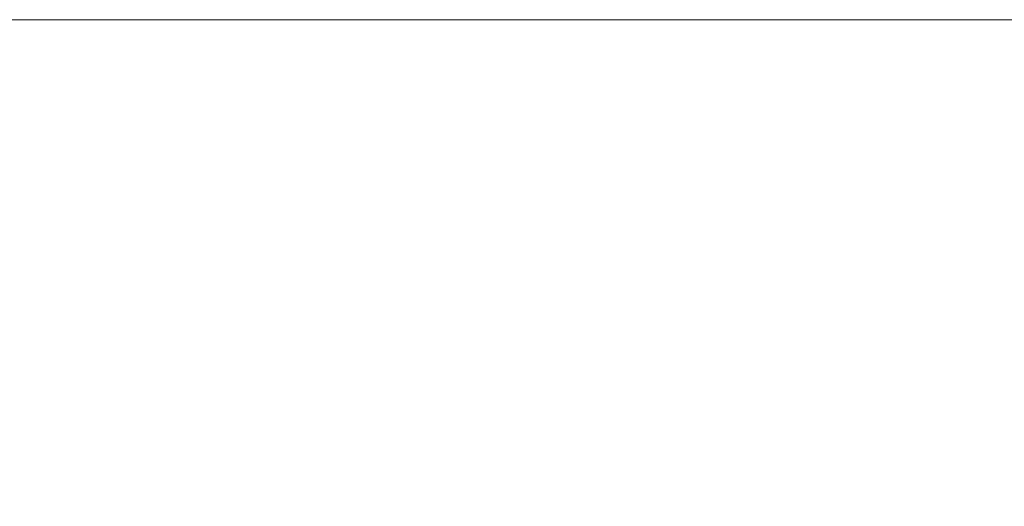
# Model space of a CAD drawing. Header units: centimetres. Extents: x -25.9 to 27.4, y -28.2 to -26.4.
# Tile 93 of 199: x -8.0282 to -7.9707, y -26.3884 to -26.36. Entities that reach past the tile are written whole.
import ezdxf

# ---------------------------------------------------------------- set-up
doc = ezdxf.new("R2010")
doc.units = ezdxf.units.CM
doc.header["$LTSCALE"] = 2.54
doc.layers.add('Lucido design-1', color=7, linetype='Continuous')

# ---------------------------------------------------------------- blocks, each defined once
blk = doc.blocks.new('Gruppo-4-1')
at = {"color": 7, "linetype": 'Continuous', "lineweight": 9}
for points, invisible_edges in [([(27.271439, -26.360047, 540.423108), (27.271439, -26.36, 540.420033), (-25.828561, -26.36, 540.420033), (-25.828561, -26.360047, 540.423108)], 8), ([(-25.828561, -26.36, 540.420033), (-8.003133, -26.36, 540.205611), (-8.010942, -26.36, 540.202279)], 9), ([(-25.828561, -26.36, 540.420033), (-8.0261, -26.36, 540.194636), (-8.033423, -26.36, 540.190339)], 9), ([(-8.010942, -26.36, 540.202279), (-8.018602, -26.36, 540.198619), (-25.828561, -26.36, 540.420033)], 10), ([(-8.018602, -26.36, 540.198619), (-8.0261, -26.36, 540.194636), (-25.828561, -26.36, 540.420033)], 10), ([(-25.828561, -26.36, 540.420033), (-7.987126, -26.36, 540.211267), (-7.995189, -26.36, 540.208609)], 9), ([(-25.828561, -26.36, 540.420033), (-7.970697, -26.36, 540.215544), (-7.978957, -26.36, 540.21358)], 9), ([(-7.995189, -26.36, 540.208609), (-8.003133, -26.36, 540.205611), (-25.828561, -26.36, 540.420033)], 10), ([(-25.828561, -26.36, 540.420033), (-7.962362, -26.36, 540.217157), (-7.970697, -26.36, 540.215544)], 9), ([(-7.978957, -26.36, 540.21358), (-7.987126, -26.36, 540.211267), (-25.828561, -26.36, 540.420033)], 10), ([(9.371439, -26.36, 540.220033), (-25.828561, -26.36, 540.420033), (27.271439, -26.36, 540.420033)], 9), ([(9.371439, -26.36, 540.220033), (-7.928561, -26.36, 540.220033), (-25.828561, -26.36, 540.420033)], 10), ([(-25.828561, -26.36, 540.420033), (-7.953965, -26.36, 540.218414), (-7.962362, -26.36, 540.217157)], 9), ([(-25.828561, -26.36, 540.420033), (-7.93705, -26.36, 540.219853), (-7.945523, -26.36, 540.219313)], 9), ([(-7.928561, -26.36, 540.220033), (-7.93705, -26.36, 540.219853), (-25.828561, -26.36, 540.420033)], 10), ([(-7.945523, -26.36, 540.219313), (-7.953965, -26.36, 540.218414), (-25.828561, -26.36, 540.420033)], 10), ([(-25.828561, -26.360047, 540.423108), (-25.828561, -26.360114, 540.424394), (27.271439, -26.360114, 540.424394), (27.271439, -26.360047, 540.423108)], 10), ([(27.271439, -26.360261, 540.427254), (27.271439, -26.360114, 540.424394), (-25.828561, -26.360114, 540.424394), (-25.828561, -26.360261, 540.427254)], 10), ([(-25.828561, -26.360261, 540.427254), (-25.828561, -26.3604, 540.428747), (27.271439, -26.3604, 540.428747), (27.271439, -26.360261, 540.427254)], 10), ([(-8.035801, -26.360361, 540.178699), (-8.02897, -26.360361, 540.183108), (-8.026813, -26.360798, 540.179604), (-8.033497, -26.360798, 540.175291)], 15), ([(-8.033423, -26.36, 540.190339), (-8.0261, -26.36, 540.194636), (-8.023974, -26.360095, 540.19083), (-8.031137, -26.360095, 540.186627)], 14), ([(-8.031137, -26.360095, 540.186627), (-8.023974, -26.360095, 540.19083), (-8.021959, -26.360361, 540.187222), (-8.02897, -26.360361, 540.183108)], 15), ([(-8.02897, -26.360361, 540.183108), (-8.021959, -26.360361, 540.187222), (-8.019952, -26.360798, 540.18363), (-8.026813, -26.360798, 540.179604)], 15), ([(-8.0261, -26.36, 540.194636), (-8.018602, -26.36, 540.198619), (-8.016639, -26.360095, 540.194726), (-8.023974, -26.360095, 540.19083)], 14), ([(-8.023974, -26.360095, 540.19083), (-8.016639, -26.360095, 540.194726), (-8.014779, -26.360361, 540.191036), (-8.021959, -26.360361, 540.187222)], 15), ([(-8.021959, -26.360361, 540.187222), (-8.014779, -26.360361, 540.191036), (-8.012927, -26.360798, 540.187362), (-8.019952, -26.360798, 540.18363)], 15), ([(-8.018602, -26.36, 540.198619), (-8.010942, -26.36, 540.202279), (-8.009146, -26.360095, 540.198306), (-8.016639, -26.360095, 540.194726)], 14), ([(-8.016639, -26.360095, 540.194726), (-8.009146, -26.360095, 540.198306), (-8.007444, -26.360361, 540.194541), (-8.014779, -26.360361, 540.191036)], 15), ([(-8.014779, -26.360361, 540.191036), (-8.007444, -26.360361, 540.194541), (-8.005749, -26.360798, 540.190792), (-8.012927, -26.360798, 540.187362)], 15), ([(-8.010942, -26.36, 540.202279), (-8.003133, -26.36, 540.205611), (-8.001507, -26.360095, 540.201566), (-8.009146, -26.360095, 540.198306)], 14), ([(-8.009146, -26.360095, 540.198306), (-8.001507, -26.360095, 540.201566), (-7.999966, -26.360361, 540.197731), (-8.007444, -26.360361, 540.194541)], 15), ([(-8.007444, -26.360361, 540.194541), (-7.999966, -26.360361, 540.197731), (-7.998432, -26.360798, 540.193914), (-8.005749, -26.360798, 540.190792)], 15), ([(-8.003133, -26.36, 540.205611), (-7.995189, -26.36, 540.208609), (-7.993737, -26.360095, 540.204498), (-8.001507, -26.360095, 540.201566)], 14), ([(-8.001507, -26.360095, 540.201566), (-7.993737, -26.360095, 540.204498), (-7.99236, -26.360361, 540.200602), (-7.999966, -26.360361, 540.197731)], 15), ([(-7.999966, -26.360361, 540.197731), (-7.99236, -26.360361, 540.200602), (-7.99099, -26.360798, 540.196722), (-7.998432, -26.360798, 540.193914)], 15), ([(-7.995189, -26.36, 540.208609), (-7.987126, -26.36, 540.211267), (-7.985849, -26.360095, 540.207098), (-7.993737, -26.360095, 540.204498)], 14), ([(-7.993737, -26.360095, 540.204498), (-7.985849, -26.360095, 540.207098), (-7.984639, -26.360361, 540.203147), (-7.99236, -26.360361, 540.200602)], 15), ([(-7.99236, -26.360361, 540.200602), (-7.984639, -26.360361, 540.203147), (-7.983434, -26.360798, 540.199213), (-7.99099, -26.360798, 540.196722)], 15), ([(-7.987126, -26.36, 540.211267), (-7.978957, -26.36, 540.21358), (-7.977858, -26.360095, 540.209361), (-7.985849, -26.360095, 540.207098)], 14), ([(-7.985849, -26.360095, 540.207098), (-7.977858, -26.360095, 540.209361), (-7.976817, -26.360361, 540.205362), (-7.984639, -26.360361, 540.203147)], 15), ([(-7.984639, -26.360361, 540.203147), (-7.976817, -26.360361, 540.205362), (-7.97578, -26.360798, 540.20138), (-7.983434, -26.360798, 540.199213)], 15), ([(-7.978957, -26.36, 540.21358), (-7.970697, -26.36, 540.215544), (-7.969779, -26.360095, 540.211282), (-7.977858, -26.360095, 540.209361)], 14), ([(-7.977858, -26.360095, 540.209361), (-7.969779, -26.360095, 540.211282), (-7.968908, -26.360361, 540.207243), (-7.976817, -26.360361, 540.205362)], 15), ([(-7.976817, -26.360361, 540.205362), (-7.968908, -26.360361, 540.207243), (-7.968041, -26.360798, 540.203221), (-7.97578, -26.360798, 540.20138)], 15), ([(27.271439, -26.360647, 540.43139), (27.271439, -26.3604, 540.428747), (-25.828561, -26.3604, 540.428747), (-25.828561, -26.360647, 540.43139)], 10), ([(-25.828561, -26.360647, 540.43139), (-25.828561, -26.360876, 540.433083), (27.271439, -26.360876, 540.433083), (27.271439, -26.360647, 540.43139)], 10), ([(27.271439, -26.361205, 540.435511), (27.271439, -26.360876, 540.433083), (-25.828561, -26.360876, 540.433083), (-25.828561, -26.361205, 540.435511)], 10), ([(-8.033497, -26.360798, 540.175291), (-8.026813, -26.360798, 540.179604), (-8.024669, -26.361404, 540.176122), (-8.031207, -26.361404, 540.171903)], 15), ([(-8.026813, -26.360798, 540.179604), (-8.019952, -26.360798, 540.18363), (-8.017958, -26.361404, 540.18006), (-8.024669, -26.361404, 540.176122)], 15), ([(-8.019952, -26.360798, 540.18363), (-8.012927, -26.360798, 540.187362), (-8.011086, -26.361404, 540.18371), (-8.017958, -26.361404, 540.18006)], 15), ([(-8.012927, -26.360798, 540.187362), (-8.005749, -26.360798, 540.190792), (-8.004065, -26.361404, 540.187065), (-8.011086, -26.361404, 540.18371)], 15), ([(-8.005749, -26.360798, 540.190792), (-7.998432, -26.360798, 540.193914), (-7.996908, -26.361404, 540.190119), (-8.004065, -26.361404, 540.187065)], 15), ([(-7.998432, -26.360798, 540.193914), (-7.99099, -26.360798, 540.196722), (-7.989627, -26.361404, 540.192867), (-7.996908, -26.361404, 540.190119)], 15), ([(-7.99099, -26.360798, 540.196722), (-7.983434, -26.360798, 540.199213), (-7.982237, -26.361404, 540.195303), (-7.989627, -26.361404, 540.192867)], 15), ([(-7.983434, -26.360798, 540.199213), (-7.97578, -26.360798, 540.20138), (-7.97475, -26.361404, 540.197423), (-7.982237, -26.361404, 540.195303)], 15), ([(-7.97578, -26.360798, 540.20138), (-7.968041, -26.360798, 540.203221), (-7.96718, -26.361404, 540.199223), (-7.97475, -26.361404, 540.197423)], 15), ([(-25.828561, -26.361205, 540.435511), (-25.828561, -26.36154, 540.437394), (27.271439, -26.36154, 540.437394), (27.271439, -26.361205, 540.435511)], 10), ([(-8.031207, -26.361404, 540.171903), (-8.024669, -26.361404, 540.176122), (-8.022542, -26.362177, 540.172667), (-8.028935, -26.362177, 540.168541)], 15), ([(-8.024669, -26.361404, 540.176122), (-8.017958, -26.361404, 540.18006), (-8.015979, -26.362177, 540.176518), (-8.022542, -26.362177, 540.172667)], 15), ([(-8.017958, -26.361404, 540.18006), (-8.011086, -26.361404, 540.18371), (-8.009259, -26.362177, 540.180087), (-8.015979, -26.362177, 540.176518)], 15), ([(-8.011086, -26.361404, 540.18371), (-8.004065, -26.361404, 540.187065), (-8.002393, -26.362177, 540.183368), (-8.009259, -26.362177, 540.180087)], 15), ([(-8.004065, -26.361404, 540.187065), (-7.996908, -26.361404, 540.190119), (-7.995395, -26.362177, 540.186355), (-8.002393, -26.362177, 540.183368)], 15), ([(-7.996908, -26.361404, 540.190119), (-7.989627, -26.361404, 540.192867), (-7.988276, -26.362177, 540.189041), (-7.995395, -26.362177, 540.186355)], 15), ([(-7.989627, -26.361404, 540.192867), (-7.982237, -26.361404, 540.195303), (-7.981049, -26.362177, 540.191423), (-7.988276, -26.362177, 540.189041)], 15), ([(-7.982237, -26.361404, 540.195303), (-7.97475, -26.361404, 540.197423), (-7.973728, -26.362177, 540.193496), (-7.981049, -26.362177, 540.191423)], 15), ([(-7.97475, -26.361404, 540.197423), (-7.96718, -26.361404, 540.199223), (-7.966325, -26.362177, 540.195257), (-7.973728, -26.362177, 540.193496)], 15), ([(27.271439, -26.361935, 540.439608), (27.271439, -26.36154, 540.437394), (-25.828561, -26.36154, 540.437394), (-25.828561, -26.361935, 540.439608)], 10), ([(-25.828561, -26.361935, 540.439608), (-25.828561, -26.362392, 540.441673), (27.271439, -26.362392, 540.441673), (27.271439, -26.361935, 540.439608)], 10), ([(27.271439, -26.362835, 540.443675), (27.271439, -26.362392, 540.441673), (-25.828561, -26.362392, 540.441673), (-25.828561, -26.362835, 540.443675)], 10), ([(-8.035147, -26.362177, 540.164147), (-8.028935, -26.362177, 540.168541), (-8.026685, -26.363117, 540.165212), (-8.032758, -26.363117, 540.160916)], 15), ([(-8.028935, -26.362177, 540.168541), (-8.022542, -26.362177, 540.172667), (-8.020435, -26.363117, 540.169245), (-8.026685, -26.363117, 540.165212)], 15), ([(-8.022542, -26.362177, 540.172667), (-8.015979, -26.362177, 540.176518), (-8.014019, -26.363117, 540.17301), (-8.020435, -26.363117, 540.169245)], 15), ([(-8.015979, -26.362177, 540.176518), (-8.009259, -26.362177, 540.180087), (-8.00745, -26.363117, 540.176499), (-8.014019, -26.363117, 540.17301)], 15), ([(-8.009259, -26.362177, 540.180087), (-8.002393, -26.362177, 540.183368), (-8.000738, -26.363117, 540.179706), (-8.00745, -26.363117, 540.176499)], 15), ([(-8.002393, -26.362177, 540.183368), (-7.995395, -26.362177, 540.186355), (-7.993896, -26.363117, 540.182626), (-8.000738, -26.363117, 540.179706)], 15), ([(-7.995395, -26.362177, 540.186355), (-7.988276, -26.362177, 540.189041), (-7.986937, -26.363117, 540.185252), (-7.993896, -26.363117, 540.182626)], 15), ([(-7.988276, -26.362177, 540.189041), (-7.981049, -26.362177, 540.191423), (-7.979872, -26.363117, 540.187581), (-7.986937, -26.363117, 540.185252)], 15), ([(-7.981049, -26.362177, 540.191423), (-7.973728, -26.362177, 540.193496), (-7.972715, -26.363117, 540.189608), (-7.979872, -26.363117, 540.187581)], 15), ([(-7.973728, -26.362177, 540.193496), (-7.966325, -26.362177, 540.195257), (-7.965478, -26.363117, 540.191329), (-7.972715, -26.363117, 540.189608)], 15), ([(-25.828561, -26.362835, 540.443675), (-25.828561, -26.363428, 540.44591), (27.271439, -26.363428, 540.44591), (27.271439, -26.362835, 540.443675)], 10), ([(-8.032758, -26.363117, 540.160916), (-8.026685, -26.363117, 540.165212), (-8.02446, -26.36422, 540.16192), (-8.030396, -26.36422, 540.157722)], 15), ([(-8.026685, -26.363117, 540.165212), (-8.020435, -26.363117, 540.169245), (-8.018352, -26.36422, 540.165862), (-8.02446, -26.36422, 540.16192)], 15), ([(-8.020435, -26.363117, 540.169245), (-8.014019, -26.363117, 540.17301), (-8.012082, -26.36422, 540.169542), (-8.018352, -26.36422, 540.165862)], 15), ([(-8.014019, -26.363117, 540.17301), (-8.00745, -26.363117, 540.176499), (-8.005661, -26.36422, 540.172952), (-8.012082, -26.36422, 540.169542)], 15), ([(-8.00745, -26.363117, 540.176499), (-8.000738, -26.363117, 540.179706), (-7.999102, -26.36422, 540.176086), (-8.005661, -26.36422, 540.172952)], 15), ([(-8.000738, -26.363117, 540.179706), (-7.993896, -26.363117, 540.182626), (-7.992415, -26.36422, 540.178939), (-7.999102, -26.36422, 540.176086)], 15), ([(-7.993896, -26.363117, 540.182626), (-7.986937, -26.363117, 540.185252), (-7.985613, -26.36422, 540.181506), (-7.992415, -26.36422, 540.178939)], 15), ([(-7.986937, -26.363117, 540.185252), (-7.979872, -26.363117, 540.187581), (-7.978709, -26.36422, 540.183782), (-7.985613, -26.36422, 540.181506)], 15), ([(-7.979872, -26.363117, 540.187581), (-7.972715, -26.363117, 540.189608), (-7.971714, -26.36422, 540.185763), (-7.978709, -26.36422, 540.183782)], 15), ([(-7.972715, -26.363117, 540.189608), (-7.965478, -26.363117, 540.191329), (-7.964641, -26.36422, 540.187445), (-7.971714, -26.36422, 540.185763)], 15), ([(27.271439, -26.363905, 540.447705), (27.271439, -26.363428, 540.44591), (-25.828561, -26.363428, 540.44591), (-25.828561, -26.363905, 540.447705)], 10), ([(-25.828561, -26.363905, 540.447705), (-25.828561, -26.364648, 540.450098), (27.271439, -26.364648, 540.450098), (27.271439, -26.363905, 540.447705)], 10), ([(-8.036148, -26.36422, 540.153276), (-8.030396, -26.36422, 540.157722), (-8.028064, -26.365486, 540.15457), (-8.033685, -26.365486, 540.150226)], 15), ([(-8.030396, -26.36422, 540.157722), (-8.02446, -26.36422, 540.16192), (-8.022265, -26.365486, 540.158672), (-8.028064, -26.365486, 540.15457)], 15), ([(-8.02446, -26.36422, 540.16192), (-8.018352, -26.36422, 540.165862), (-8.016296, -26.365486, 540.162524), (-8.022265, -26.365486, 540.158672)], 15), ([(-8.018352, -26.36422, 540.165862), (-8.012082, -26.36422, 540.169542), (-8.01017, -26.365486, 540.166119), (-8.016296, -26.365486, 540.162524)], 15), ([(-8.012082, -26.36422, 540.169542), (-8.005661, -26.36422, 540.172952), (-8.003896, -26.365486, 540.169451), (-8.01017, -26.365486, 540.166119)], 15), ([(-8.005661, -26.36422, 540.172952), (-7.999102, -26.36422, 540.176086), (-7.997487, -26.365486, 540.172514), (-8.003896, -26.365486, 540.169451)], 15), ([(-7.999102, -26.36422, 540.176086), (-7.992415, -26.36422, 540.178939), (-7.990953, -26.365486, 540.175302), (-7.997487, -26.365486, 540.172514)], 15), ([(-7.992415, -26.36422, 540.178939), (-7.985613, -26.36422, 540.181506), (-7.984307, -26.365486, 540.17781), (-7.990953, -26.365486, 540.175302)], 15), ([(-7.985613, -26.36422, 540.181506), (-7.978709, -26.36422, 540.183782), (-7.977561, -26.365486, 540.180033), (-7.984307, -26.365486, 540.17781)], 15), ([(-7.978709, -26.36422, 540.183782), (-7.971714, -26.36422, 540.185763), (-7.970726, -26.365486, 540.181969), (-7.977561, -26.365486, 540.180033)], 15), ([(-7.971714, -26.36422, 540.185763), (-7.964641, -26.36422, 540.187445), (-7.963815, -26.365486, 540.183612), (-7.970726, -26.365486, 540.181969)], 15), ([(27.271439, -26.365143, 540.45169), (27.271439, -26.364648, 540.450098), (-25.828561, -26.364648, 540.450098), (-25.828561, -26.365143, 540.45169)], 10), ([(-25.828561, -26.365143, 540.45169), (-25.828561, -26.36605, 540.454229), (27.271439, -26.36605, 540.454229), (27.271439, -26.365143, 540.45169)], 10), ([(-8.033685, -26.365486, 540.150226), (-8.028064, -26.365486, 540.15457), (-8.025768, -26.36691, 540.151465), (-8.031258, -26.36691, 540.147221)], 15), ([(-8.028064, -26.365486, 540.15457), (-8.022265, -26.365486, 540.158672), (-8.020102, -26.36691, 540.155472), (-8.025768, -26.36691, 540.151465)], 15), ([(-8.022265, -26.365486, 540.158672), (-8.016296, -26.365486, 540.162524), (-8.014271, -26.36691, 540.159235), (-8.020102, -26.36691, 540.155472)], 15), ([(-8.016296, -26.365486, 540.162524), (-8.01017, -26.365486, 540.166119), (-8.008286, -26.36691, 540.162748), (-8.014271, -26.36691, 540.159235)], 15), ([(-8.01017, -26.365486, 540.166119), (-8.003896, -26.365486, 540.169451), (-8.002158, -26.36691, 540.166003), (-8.008286, -26.36691, 540.162748)], 15), ([(-8.003896, -26.365486, 540.169451), (-7.997487, -26.365486, 540.172514), (-7.995896, -26.36691, 540.168995), (-8.002158, -26.36691, 540.166003)], 15), ([(-7.997487, -26.365486, 540.172514), (-7.990953, -26.365486, 540.175302), (-7.989513, -26.36691, 540.171718), (-7.995896, -26.36691, 540.168995)], 15), ([(-7.990953, -26.365486, 540.175302), (-7.984307, -26.365486, 540.17781), (-7.983021, -26.36691, 540.174168), (-7.989513, -26.36691, 540.171718)], 15), ([(-7.984307, -26.365486, 540.17781), (-7.977561, -26.365486, 540.180033), (-7.97643, -26.36691, 540.176341), (-7.983021, -26.36691, 540.174168)], 15), ([(-7.977561, -26.365486, 540.180033), (-7.970726, -26.365486, 540.181969), (-7.969753, -26.36691, 540.178232), (-7.97643, -26.36691, 540.176341)], 15), ([(27.271439, -26.366548, 540.455624), (27.271439, -26.36605, 540.454229), (-25.828561, -26.36605, 540.454229), (-25.828561, -26.366548, 540.455624)], 10), ([(-25.828561, -26.366548, 540.455624), (-25.828561, -26.367629, 540.458295), (27.271439, -26.367629, 540.458295), (27.271439, -26.366548, 540.455624)], 10), ([(-8.031258, -26.36691, 540.147221), (-8.025768, -26.36691, 540.151465), (-8.02351, -26.36849, 540.148413), (-8.028873, -26.36849, 540.144267)], 15), ([(-8.025768, -26.36691, 540.151465), (-8.020102, -26.36691, 540.155472), (-8.017976, -26.36849, 540.152327), (-8.02351, -26.36849, 540.148413)], 15), ([(-8.020102, -26.36691, 540.155472), (-8.014271, -26.36691, 540.159235), (-8.012281, -26.36849, 540.156002), (-8.017976, -26.36849, 540.152327)], 15), ([(-8.014271, -26.36691, 540.159235), (-8.008286, -26.36691, 540.162748), (-8.006435, -26.36849, 540.159433), (-8.012281, -26.36849, 540.156002)], 15), ([(-8.008286, -26.36691, 540.162748), (-8.002158, -26.36691, 540.166003), (-8.000448, -26.36849, 540.162612), (-8.006435, -26.36849, 540.159433)], 15), ([(-8.002158, -26.36691, 540.166003), (-7.995896, -26.36691, 540.168995), (-7.994332, -26.36849, 540.165535), (-8.000448, -26.36849, 540.162612)], 15), ([(-7.995896, -26.36691, 540.168995), (-7.989513, -26.36691, 540.171718), (-7.988098, -26.36849, 540.168195), (-7.994332, -26.36849, 540.165535)], 15), ([(-7.989513, -26.36691, 540.171718), (-7.983021, -26.36691, 540.174168), (-7.981756, -26.36849, 540.170589), (-7.988098, -26.36849, 540.168195)], 15), ([(-7.983021, -26.36691, 540.174168), (-7.97643, -26.36691, 540.176341), (-7.975318, -26.36849, 540.172711), (-7.981756, -26.36849, 540.170589)], 15), ([(-7.97643, -26.36691, 540.176341), (-7.969753, -26.36691, 540.178232), (-7.968796, -26.36849, 540.174557), (-7.975318, -26.36849, 540.172711)], 15), ([(27.271439, -26.368117, 540.459498), (27.271439, -26.367629, 540.458295), (-25.828561, -26.367629, 540.458295), (-25.828561, -26.368117, 540.459498)], 10), ([(-25.828561, -26.368117, 540.459498), (-25.828561, -26.369385, 540.462288), (27.271439, -26.369385, 540.462288), (27.271439, -26.368117, 540.459498)], 10), ([(-8.034055, -26.36849, 540.139898), (-8.028873, -26.36849, 540.144267), (-8.026533, -26.370224, 540.141369), (-8.031594, -26.370224, 540.137102)], 15), ([(-8.028873, -26.36849, 540.144267), (-8.02351, -26.36849, 540.148413), (-8.021295, -26.370224, 540.145418), (-8.026533, -26.370224, 540.141369)], 15), ([(-8.02351, -26.36849, 540.148413), (-8.017976, -26.36849, 540.152327), (-8.01589, -26.370224, 540.14924), (-8.021295, -26.370224, 540.145418)], 15), ([(-8.017976, -26.36849, 540.152327), (-8.012281, -26.36849, 540.156002), (-8.010328, -26.370224, 540.15283), (-8.01589, -26.370224, 540.14924)], 15), ([(-8.012281, -26.36849, 540.156002), (-8.006435, -26.36849, 540.159433), (-8.004618, -26.370224, 540.156181), (-8.010328, -26.370224, 540.15283)], 15), ([(-8.006435, -26.36849, 540.159433), (-8.000448, -26.36849, 540.162612), (-7.998771, -26.370224, 540.159286), (-8.004618, -26.370224, 540.156181)], 15), ([(-8.000448, -26.36849, 540.162612), (-7.994332, -26.36849, 540.165535), (-7.992798, -26.370224, 540.16214), (-7.998771, -26.370224, 540.159286)], 15), ([(-7.994332, -26.36849, 540.165535), (-7.988098, -26.36849, 540.168195), (-7.986709, -26.370224, 540.164739), (-7.992798, -26.370224, 540.16214)], 15), ([(-7.988098, -26.36849, 540.168195), (-7.981756, -26.36849, 540.170589), (-7.980515, -26.370224, 540.167076), (-7.986709, -26.370224, 540.164739)], 15), ([(-7.981756, -26.36849, 540.170589), (-7.975318, -26.36849, 540.172711), (-7.974227, -26.370224, 540.169149), (-7.980515, -26.370224, 540.167076)], 15), ([(-7.975318, -26.36849, 540.172711), (-7.968796, -26.36849, 540.174557), (-7.967858, -26.370224, 540.170952), (-7.974227, -26.370224, 540.169149)], 15), ([(27.271439, -26.369848, 540.463308), (27.271439, -26.369385, 540.462288), (-25.828561, -26.369385, 540.462288), (-25.828561, -26.369848, 540.463308)], 10), ([(-25.828561, -26.369848, 540.463308), (-25.828561, -26.371313, 540.466201), (27.271439, -26.371313, 540.466201), (27.271439, -26.369848, 540.463308)], 10), ([(-8.031594, -26.370224, 540.137102), (-8.026533, -26.370224, 540.141369), (-8.024241, -26.372108, 540.138531), (-8.029184, -26.372108, 540.134363)], 15), ([(-8.026533, -26.370224, 540.141369), (-8.021295, -26.370224, 540.145418), (-8.019126, -26.372108, 540.142485), (-8.024241, -26.372108, 540.138531)], 15), ([(-8.021295, -26.370224, 540.145418), (-8.01589, -26.370224, 540.14924), (-8.013847, -26.372108, 540.146218), (-8.019126, -26.372108, 540.142485)], 15), ([(-8.01589, -26.370224, 540.14924), (-8.010328, -26.370224, 540.15283), (-8.008415, -26.372108, 540.149724), (-8.013847, -26.372108, 540.146218)], 15), ([(-8.010328, -26.370224, 540.15283), (-8.004618, -26.370224, 540.156181), (-8.002839, -26.372108, 540.152996), (-8.008415, -26.372108, 540.149724)], 15), ([(-8.004618, -26.370224, 540.156181), (-7.998771, -26.370224, 540.159286), (-7.997129, -26.372108, 540.156029), (-8.002839, -26.372108, 540.152996)], 15), ([(-7.998771, -26.370224, 540.159286), (-7.992798, -26.370224, 540.16214), (-7.991295, -26.372108, 540.158816), (-7.997129, -26.372108, 540.156029)], 15), ([(-7.992798, -26.370224, 540.16214), (-7.986709, -26.370224, 540.164739), (-7.985349, -26.372108, 540.161354), (-7.991295, -26.372108, 540.158816)], 15), ([(-7.986709, -26.370224, 540.164739), (-7.980515, -26.370224, 540.167076), (-7.9793, -26.372108, 540.163637), (-7.985349, -26.372108, 540.161354)], 15), ([(-7.980515, -26.370224, 540.167076), (-7.974227, -26.370224, 540.169149), (-7.973159, -26.372108, 540.165661), (-7.9793, -26.372108, 540.163637)], 15), ([(-7.974227, -26.370224, 540.169149), (-7.967858, -26.370224, 540.170952), (-7.966938, -26.372108, 540.167422), (-7.973159, -26.372108, 540.165661)], 15), ([(27.271439, -26.371739, 540.467045), (27.271439, -26.371313, 540.466201), (-25.828561, -26.371313, 540.466201), (-25.828561, -26.371739, 540.467045)], 10), ([(-25.828561, -26.371739, 540.467045), (-25.828561, -26.373409, 540.470027), (27.271439, -26.373409, 540.470027), (27.271439, -26.371739, 540.467045)], 10), ([(-8.033946, -26.372108, 540.12999), (-8.029184, -26.372108, 540.134363), (-8.02683, -26.374138, 540.131688), (-8.03148, -26.374138, 540.127416)], 15), ([(-8.029184, -26.372108, 540.134363), (-8.024241, -26.372108, 540.138531), (-8.022002, -26.374138, 540.135758), (-8.02683, -26.374138, 540.131688)], 15), ([(-8.024241, -26.372108, 540.138531), (-8.019126, -26.372108, 540.142485), (-8.017007, -26.374138, 540.139619), (-8.022002, -26.374138, 540.135758)], 15), ([(-8.019126, -26.372108, 540.142485), (-8.013847, -26.372108, 540.146218), (-8.011852, -26.374138, 540.143265), (-8.017007, -26.374138, 540.139619)], 15), ([(-8.013847, -26.372108, 540.146218), (-8.008415, -26.372108, 540.149724), (-8.006546, -26.374138, 540.146689), (-8.011852, -26.374138, 540.143265)], 15), ([(-8.008415, -26.372108, 540.149724), (-8.002839, -26.372108, 540.152996), (-8.001101, -26.374138, 540.149885), (-8.006546, -26.374138, 540.146689)], 15), ([(-8.002839, -26.372108, 540.152996), (-7.997129, -26.372108, 540.156029), (-7.995524, -26.374138, 540.152846), (-8.001101, -26.374138, 540.149885)], 15), ([(-7.997129, -26.372108, 540.156029), (-7.991295, -26.372108, 540.158816), (-7.989827, -26.374138, 540.155569), (-7.995524, -26.374138, 540.152846)], 15), ([(-7.991295, -26.372108, 540.158816), (-7.985349, -26.372108, 540.161354), (-7.98402, -26.374138, 540.158047), (-7.989827, -26.374138, 540.155569)], 15), ([(-7.985349, -26.372108, 540.161354), (-7.9793, -26.372108, 540.163637), (-7.978112, -26.374138, 540.160276), (-7.98402, -26.374138, 540.158047)], 15), ([(-7.9793, -26.372108, 540.163637), (-7.973159, -26.372108, 540.165661), (-7.972116, -26.374138, 540.162253), (-7.978112, -26.374138, 540.160276)], 15), ([(-7.973159, -26.372108, 540.165661), (-7.966938, -26.372108, 540.167422), (-7.96604, -26.374138, 540.163973), (-7.972116, -26.374138, 540.162253)], 15), ([(27.271439, -26.373788, 540.470703), (27.271439, -26.373409, 540.470027), (-25.828561, -26.373409, 540.470027), (-25.828561, -26.373788, 540.470703)], 10), ([(-25.828561, -26.373788, 540.470703), (-25.828561, -26.37567, 540.473758), (27.271439, -26.37567, 540.473758), (27.271439, -26.373788, 540.470703)], 10), ([(-8.03148, -26.374138, 540.127416), (-8.02683, -26.374138, 540.131688), (-8.024534, -26.37631, 540.129079), (-8.029075, -26.37631, 540.124908)], 15), ([(-8.02683, -26.374138, 540.131688), (-8.022002, -26.374138, 540.135758), (-8.019819, -26.37631, 540.133054), (-8.024534, -26.37631, 540.129079)], 15), ([(-8.022002, -26.374138, 540.135758), (-8.017007, -26.374138, 540.139619), (-8.01494, -26.37631, 540.136825), (-8.019819, -26.37631, 540.133054)], 15), ([(-8.017007, -26.374138, 540.139619), (-8.011852, -26.374138, 540.143265), (-8.009906, -26.37631, 540.140386), (-8.01494, -26.37631, 540.136825)], 15), ([(-8.011852, -26.374138, 540.143265), (-8.006546, -26.374138, 540.146689), (-8.004724, -26.37631, 540.14373), (-8.009906, -26.37631, 540.140386)], 15), ([(-8.006546, -26.374138, 540.146689), (-8.001101, -26.374138, 540.149885), (-7.999406, -26.37631, 540.146851), (-8.004724, -26.37631, 540.14373)], 15), ([(-8.001101, -26.374138, 540.149885), (-7.995524, -26.374138, 540.152846), (-7.99396, -26.37631, 540.149743), (-7.999406, -26.37631, 540.146851)], 15), ([(-7.995524, -26.374138, 540.152846), (-7.989827, -26.374138, 540.155569), (-7.988396, -26.37631, 540.152402), (-7.99396, -26.37631, 540.149743)], 15), ([(-7.989827, -26.374138, 540.155569), (-7.98402, -26.374138, 540.158047), (-7.982724, -26.37631, 540.154822), (-7.988396, -26.37631, 540.152402)], 15), ([(-7.98402, -26.374138, 540.158047), (-7.978112, -26.374138, 540.160276), (-7.976955, -26.37631, 540.157), (-7.982724, -26.37631, 540.154822)], 15), ([(-7.978112, -26.374138, 540.160276), (-7.972116, -26.374138, 540.162253), (-7.971098, -26.37631, 540.15893), (-7.976955, -26.37631, 540.157)], 15), ([(-7.972116, -26.374138, 540.162253), (-7.96604, -26.374138, 540.163973), (-7.965165, -26.37631, 540.16061), (-7.971098, -26.37631, 540.15893)], 15), ([(27.271439, -26.375989, 540.474275), (27.271439, -26.37567, 540.473758), (-25.828561, -26.37567, 540.473758), (-25.828561, -26.375989, 540.474275)], 10), ([(-25.828561, -26.375989, 540.474275), (-25.828561, -26.378092, 540.477386), (27.271439, -26.378092, 540.477386), (27.271439, -26.375989, 540.474275)], 10), ([(-8.033436, -26.37631, 540.120547), (-8.029075, -26.37631, 540.124908), (-8.026737, -26.378621, 540.122467), (-8.030995, -26.378621, 540.118209)], 15), ([(-8.029075, -26.37631, 540.124908), (-8.024534, -26.37631, 540.129079), (-8.022301, -26.378621, 540.126542), (-8.026737, -26.378621, 540.122467)], 15), ([(-8.024534, -26.37631, 540.129079), (-8.019819, -26.37631, 540.133054), (-8.017696, -26.378621, 540.130424), (-8.022301, -26.378621, 540.126542)], 15), ([(-8.019819, -26.37631, 540.133054), (-8.01494, -26.37631, 540.136825), (-8.01293, -26.378621, 540.134108), (-8.017696, -26.378621, 540.130424)], 15), ([(-8.01494, -26.37631, 540.136825), (-8.009906, -26.37631, 540.140386), (-8.008013, -26.378621, 540.137586), (-8.01293, -26.378621, 540.134108)], 15), ([(-8.009906, -26.37631, 540.140386), (-8.004724, -26.37631, 540.14373), (-8.002952, -26.378621, 540.140852), (-8.008013, -26.378621, 540.137586)], 15), ([(-8.004724, -26.37631, 540.14373), (-7.999406, -26.37631, 540.146851), (-7.997758, -26.378621, 540.1439), (-8.002952, -26.378621, 540.140852)], 15), ([(-7.999406, -26.37631, 540.146851), (-7.99396, -26.37631, 540.149743), (-7.992438, -26.378621, 540.146725), (-7.997758, -26.378621, 540.1439)], 15), ([(-7.99396, -26.37631, 540.149743), (-7.988396, -26.37631, 540.152402), (-7.987004, -26.378621, 540.149322), (-7.992438, -26.378621, 540.146725)], 15), ([(-7.988396, -26.37631, 540.152402), (-7.982724, -26.37631, 540.154822), (-7.981464, -26.378621, 540.151686), (-7.987004, -26.378621, 540.149322)], 15), ([(-7.982724, -26.37631, 540.154822), (-7.976955, -26.37631, 540.157), (-7.975829, -26.378621, 540.153813), (-7.981464, -26.378621, 540.151686)], 15), ([(-7.976955, -26.37631, 540.157), (-7.971098, -26.37631, 540.15893), (-7.970108, -26.378621, 540.155698), (-7.975829, -26.378621, 540.153813)], 15), ([(-7.971098, -26.37631, 540.15893), (-7.965165, -26.37631, 540.16061), (-7.964313, -26.378621, 540.157339), (-7.970108, -26.378621, 540.155698)], 15), ([(27.271439, -26.378341, 540.477756), (27.271439, -26.378092, 540.477386), (-25.828561, -26.378092, 540.477386), (-25.828561, -26.378341, 540.477756)], 10), ([(-25.828561, -26.378341, 540.477756), (-25.828561, -26.380669, 540.480906), (27.271439, -26.380669, 540.480906), (27.271439, -26.378341, 540.477756)], 10), ([(-8.030995, -26.378621, 540.118209), (-8.026737, -26.378621, 540.122467), (-8.024467, -26.381066, 540.1201), (-8.028628, -26.381066, 540.115939)], 15), ([(-8.026737, -26.378621, 540.122467), (-8.022301, -26.378621, 540.126542), (-8.020134, -26.381066, 540.12408), (-8.024467, -26.381066, 540.1201)], 15), ([(-8.022301, -26.378621, 540.126542), (-8.017696, -26.378621, 540.130424), (-8.015635, -26.381066, 540.127873), (-8.020134, -26.381066, 540.12408)], 15), ([(-8.017696, -26.378621, 540.130424), (-8.01293, -26.378621, 540.134108), (-8.01098, -26.381066, 540.131471), (-8.015635, -26.381066, 540.127873)], 15), ([(-8.01293, -26.378621, 540.134108), (-8.008013, -26.378621, 540.137586), (-8.006176, -26.381066, 540.134869), (-8.01098, -26.381066, 540.131471)], 15), ([(-8.008013, -26.378621, 540.137586), (-8.002952, -26.378621, 540.140852), (-8.001233, -26.381066, 540.138059), (-8.006176, -26.381066, 540.134869)], 15), ([(-8.002952, -26.378621, 540.140852), (-7.997758, -26.378621, 540.1439), (-7.996158, -26.381066, 540.141037), (-8.001233, -26.381066, 540.138059)], 15), ([(-7.997758, -26.378621, 540.1439), (-7.992438, -26.378621, 540.146725), (-7.990962, -26.381066, 540.143797), (-7.996158, -26.381066, 540.141037)], 15), ([(-7.992438, -26.378621, 540.146725), (-7.987004, -26.378621, 540.149322), (-7.985653, -26.381066, 540.146334), (-7.990962, -26.381066, 540.143797)], 15), ([(-7.987004, -26.378621, 540.149322), (-7.981464, -26.378621, 540.151686), (-7.980241, -26.381066, 540.148643), (-7.985653, -26.381066, 540.146334)], 15), ([(-7.981464, -26.378621, 540.151686), (-7.975829, -26.378621, 540.153813), (-7.974736, -26.381066, 540.15072), (-7.980241, -26.381066, 540.148643)], 15), ([(-7.975829, -26.378621, 540.153813), (-7.970108, -26.378621, 540.155698), (-7.969148, -26.381066, 540.152562), (-7.974736, -26.381066, 540.15072)], 15), ([(27.271439, -26.38084, 540.481137), (27.271439, -26.380669, 540.480906), (-25.828561, -26.380669, 540.480906), (-25.828561, -26.38084, 540.481137)], 10), ([(-25.828561, -26.38084, 540.481137), (-25.828561, -26.383398, 540.48431), (27.271439, -26.383398, 540.48431), (27.271439, -26.38084, 540.481137)], 10), ([(-8.032608, -26.381066, 540.111606), (-8.028628, -26.381066, 540.115939), (-8.026336, -26.383641, 540.113743), (-8.030225, -26.383641, 540.109509)], 15), ([(-8.028628, -26.381066, 540.115939), (-8.024467, -26.381066, 540.1201), (-8.022271, -26.383641, 540.117808), (-8.026336, -26.383641, 540.113743)], 15), ([(-8.024467, -26.381066, 540.1201), (-8.020134, -26.381066, 540.12408), (-8.018037, -26.383641, 540.121697), (-8.022271, -26.383641, 540.117808)], 15), ([(-8.020134, -26.381066, 540.12408), (-8.015635, -26.381066, 540.127873), (-8.013641, -26.383641, 540.125403), (-8.018037, -26.383641, 540.121697)], 15), ([(-8.015635, -26.381066, 540.127873), (-8.01098, -26.381066, 540.131471), (-8.009093, -26.383641, 540.128919), (-8.013641, -26.383641, 540.125403)], 15), ([(-8.01098, -26.381066, 540.131471), (-8.006176, -26.381066, 540.134869), (-8.004399, -26.383641, 540.132239), (-8.009093, -26.383641, 540.128919)], 15), ([(-8.006176, -26.381066, 540.134869), (-8.001233, -26.381066, 540.138059), (-7.999569, -26.383641, 540.135356), (-8.004399, -26.383641, 540.132239)], 15), ([(-8.001233, -26.381066, 540.138059), (-7.996158, -26.381066, 540.141037), (-7.99461, -26.383641, 540.138266), (-7.999569, -26.383641, 540.135356)], 15), ([(-7.996158, -26.381066, 540.141037), (-7.990962, -26.381066, 540.143797), (-7.989533, -26.383641, 540.140963), (-7.99461, -26.383641, 540.138266)], 15), ([(-7.990962, -26.381066, 540.143797), (-7.985653, -26.381066, 540.146334), (-7.984345, -26.383641, 540.143441), (-7.989533, -26.383641, 540.140963)], 15), ([(-7.985653, -26.381066, 540.146334), (-7.980241, -26.381066, 540.148643), (-7.979058, -26.383641, 540.145698), (-7.984345, -26.383641, 540.143441)], 15), ([(-7.980241, -26.381066, 540.148643), (-7.974736, -26.381066, 540.15072), (-7.973679, -26.383641, 540.147728), (-7.979058, -26.383641, 540.145698)], 15), ([(-7.974736, -26.381066, 540.15072), (-7.969148, -26.381066, 540.152562), (-7.968219, -26.383641, 540.149527), (-7.973679, -26.383641, 540.147728)], 15), ([(27.271439, -26.383481, 540.484414), (27.271439, -26.383398, 540.48431), (-25.828561, -26.383398, 540.48431), (-25.828561, -26.383481, 540.484414)], 10), ([(27.271439, -26.386261, 540.48758), (27.271439, -26.383481, 540.484414), (-25.828561, -26.383481, 540.484414), (-25.828561, -26.386261, 540.48758)], 10), ([(-8.033931, -26.383641, 540.105113), (-8.030225, -26.383641, 540.109509), (-8.027926, -26.38634, 540.107485), (-8.031548, -26.38634, 540.103189)], 15), ([(-8.030225, -26.383641, 540.109509), (-8.026336, -26.383641, 540.113743), (-8.024125, -26.38634, 540.111623), (-8.027926, -26.38634, 540.107485)], 15), ([(-8.026336, -26.383641, 540.113743), (-8.022271, -26.383641, 540.117808), (-8.020151, -26.38634, 540.115597), (-8.024125, -26.38634, 540.111623)], 15), ([(-8.022271, -26.383641, 540.117808), (-8.018037, -26.383641, 540.121697), (-8.016013, -26.38634, 540.119398), (-8.020151, -26.38634, 540.115597)], 15), ([(-8.018037, -26.383641, 540.121697), (-8.013641, -26.383641, 540.125403), (-8.011717, -26.38634, 540.12302), (-8.016013, -26.38634, 540.119398)], 15), ([(-8.013641, -26.383641, 540.125403), (-8.009093, -26.383641, 540.128919), (-8.007271, -26.38634, 540.126456), (-8.011717, -26.38634, 540.12302)], 15), ([(-8.009093, -26.383641, 540.128919), (-8.004399, -26.383641, 540.132239), (-8.002684, -26.38634, 540.129701), (-8.007271, -26.38634, 540.126456)], 15), ([(-8.004399, -26.383641, 540.132239), (-7.999569, -26.383641, 540.135356), (-7.997962, -26.38634, 540.132748), (-8.002684, -26.38634, 540.129701)], 15), ([(-7.999569, -26.383641, 540.135356), (-7.99461, -26.383641, 540.138266), (-7.993116, -26.38634, 540.135592), (-7.997962, -26.38634, 540.132748)], 15), ([(-7.99461, -26.383641, 540.138266), (-7.989533, -26.383641, 540.140963), (-7.988154, -26.38634, 540.138227), (-7.993116, -26.38634, 540.135592)], 15), ([(-7.989533, -26.383641, 540.140963), (-7.984345, -26.383641, 540.143441), (-7.983084, -26.38634, 540.14065), (-7.988154, -26.38634, 540.138227)], 15), ([(-7.984345, -26.383641, 540.143441), (-7.979058, -26.383641, 540.145698), (-7.977915, -26.38634, 540.142855), (-7.983084, -26.38634, 540.14065)], 15), ([(-7.979058, -26.383641, 540.145698), (-7.973679, -26.383641, 540.147728), (-7.972658, -26.38634, 540.144839), (-7.977915, -26.38634, 540.142855)], 15), ([(-7.973679, -26.383641, 540.147728), (-7.968219, -26.383641, 540.149527), (-7.967321, -26.38634, 540.146598), (-7.972658, -26.38634, 540.144839)], 15), ([(27.271439, -26.389175, 540.49063), (27.271439, -26.386273, 540.487592), (-25.828561, -26.386273, 540.487592), (-25.828561, -26.389175, 540.49063)], 10), ([(-8.031548, -26.38634, 540.103189), (-8.027926, -26.38634, 540.107485), (-8.025713, -26.38916, 540.105537), (-8.029254, -26.38916, 540.101337)], 15), ([(-8.027926, -26.38634, 540.107485), (-8.024125, -26.38634, 540.111623), (-8.021996, -26.38916, 540.109583), (-8.025713, -26.38916, 540.105537)], 15), ([(-8.024125, -26.38634, 540.111623), (-8.020151, -26.38634, 540.115597), (-8.018111, -26.38916, 540.113468), (-8.021996, -26.38916, 540.109583)], 15), ([(-8.020151, -26.38634, 540.115597), (-8.016013, -26.38634, 540.119398), (-8.014065, -26.38916, 540.117185), (-8.018111, -26.38916, 540.113468)], 15), ([(-8.016013, -26.38634, 540.119398), (-8.011717, -26.38634, 540.12302), (-8.009865, -26.38916, 540.120726), (-8.014065, -26.38916, 540.117185)], 15), ([(-8.011717, -26.38634, 540.12302), (-8.007271, -26.38634, 540.126456), (-8.005518, -26.38916, 540.124086), (-8.009865, -26.38916, 540.120726)], 15), ([(-8.007271, -26.38634, 540.126456), (-8.002684, -26.38634, 540.129701), (-8.001033, -26.38916, 540.127258), (-8.005518, -26.38916, 540.124086)], 15), ([(-8.002684, -26.38634, 540.129701), (-7.997962, -26.38634, 540.132748), (-7.996417, -26.38916, 540.130237), (-8.001033, -26.38916, 540.127258)], 15), ([(-7.997962, -26.38634, 540.132748), (-7.993116, -26.38634, 540.135592), (-7.991678, -26.38916, 540.133018), (-7.996417, -26.38916, 540.130237)], 15), ([(-7.993116, -26.38634, 540.135592), (-7.988154, -26.38634, 540.138227), (-7.986826, -26.38916, 540.135595), (-7.991678, -26.38916, 540.133018)], 15), ([(-7.988154, -26.38634, 540.138227), (-7.983084, -26.38634, 540.14065), (-7.981869, -26.38916, 540.137964), (-7.986826, -26.38916, 540.135595)], 15), ([(-7.983084, -26.38634, 540.14065), (-7.977915, -26.38634, 540.142855), (-7.976816, -26.38916, 540.14012), (-7.981869, -26.38916, 540.137964)], 15), ([(-7.977915, -26.38634, 540.142855), (-7.972658, -26.38634, 540.144839), (-7.971676, -26.38916, 540.14206), (-7.976816, -26.38916, 540.14012)], 15), ([(-7.972658, -26.38634, 540.144839), (-7.967321, -26.38634, 540.146598), (-7.966458, -26.38916, 540.14378), (-7.971676, -26.38916, 540.14206)], 15)]:
    blk.add_3dface(points, dxfattribs=dict(at, invisible_edges=invisible_edges))

msp = doc.modelspace()

# ---------------------------------------------------------------- block references
at = {"layer": 'Lucido design-1', "color": 7}
msp.add_blockref('Gruppo-4-1', (0, 0), dxfattribs=at)

doc.saveas('drawing.dxf')
